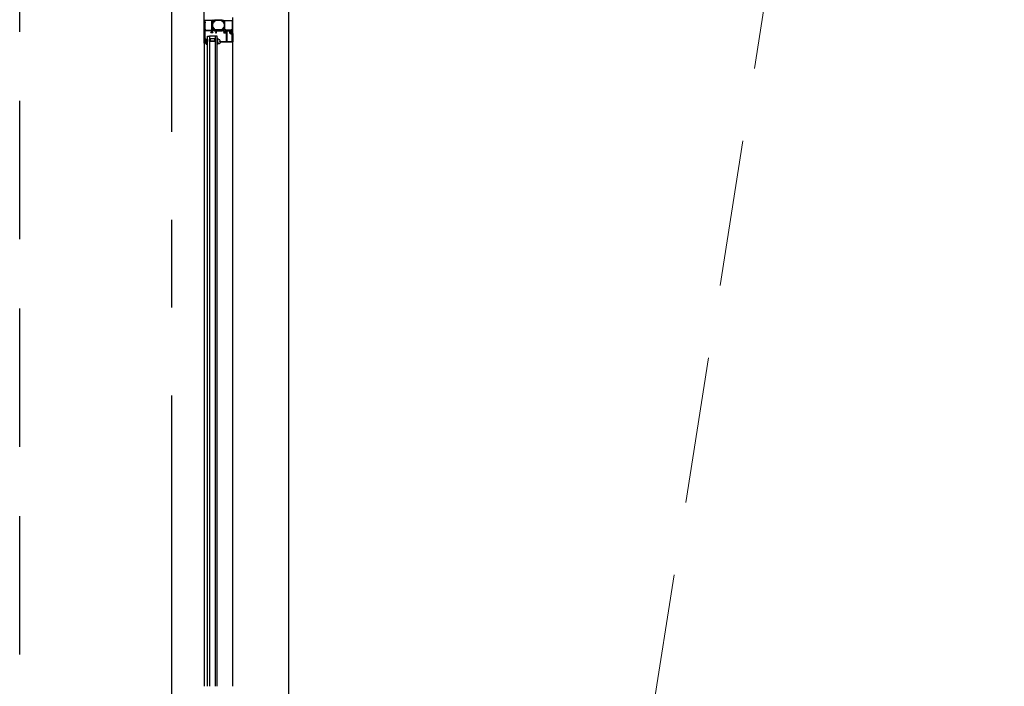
# Model space of a CAD drawing. Header units: millimetres. Extents: x 111285 to 237437, y -9513 to 52045.
# Tile 13 of 117: x 126152 to 128288, y 5796 to 7241. Entities that reach past the tile are written whole.
import ezdxf

# ---------------------------------------------------------------- set-up
doc = ezdxf.new("R2010")
doc.units = ezdxf.units.MM
doc.header["$LTSCALE"] = 100
for name, pattern in [('CENTER', [50.8, 31.75, -6.35, 6.35, -6.35]), ('DASHED3', [4.5, 3, -1.5]), ('HIDDEN', [9.525, 6.35, -3.175])]:
    doc.linetypes.add(name, pattern=pattern)
doc.layers.get('0').update_dxf_attribs({"color": 252})
for name, color, linetype in [('0-aanzicht', 252, 'Continuous'), ('0-BUITENKOZIJNEN', 252, 'Continuous'), ('0-HOOFDSTRAMIEN', 1, 'CENTER')]:
    doc.layers.add(name, color=color, linetype=linetype)
doc.layers.add('X-ref binnenlijn', color=252, linetype='Continuous', plot=False)

# ---------------------------------------------------------------- blocks, each defined once
blk = doc.blocks.new('U-STRAMIEN')
at = {"layer": '0-HOOFDSTRAMIEN', "ltscale": 0.3}
blk.add_lwpolyline([(0, -4264), (0, 47464)], dxfattribs=at)
blk = doc.blocks.new('SR1-horizontal')
at = {"linetype": 'Continuous'}
for p, q in [((401.7, -422.9), (402.3, -422.1)), ((401.7, -425.1), (401.7, -422.9)), ((401.7, -422.9), (401.7, -422.9)), ((402.3, -425.9), (401.7, -425.1)), ((401.7, -425.1), (401.7, -425.1)), ((402.3, -422.1), (402.3, -422.1)), ((402.3, -422.1), (402.5, -422.1)), ((402.5, -425.9), (402.3, -425.9)), ((402.3, -425.9), (402.3, -425.9)), ((402.5, -422.1), (402.5, -422.1)), ((402.5, -423.8), (402.5, -423.8)), ((402.5, -423.8), (402.5, -424.2)), ((402.5, -424.2), (402.5, -424.2)), ((402.5, -425.9), (402.5, -425.9)), ((402.8, -422.4), (402.8, -422.4)), ((402.8, -422.4), (402.8, -422.5)), ((402.8, -422.5), (402.8, -422.5)), ((404.2, -423.5), (402.8, -423.5)), ((402.8, -423.5), (402.8, -423.5)), ((402.8, -424.5), (402.8, -424.5)), ((402.8, -424.5), (404, -424.5)), ((402.8, -425.5), (402.8, -425.5)), ((402.8, -425.5), (402.8, -425.5)), ((402.8, -425.5), (402.8, -425.6)), ((402.8, -425.6), (402.8, -425.6)), ((403, -422.7), (403, -422.7)), ((403, -422.7), (403.7, -422.7)), ((403.7, -425.3), (403, -425.3)), ((403, -425.3), (403, -425.3)), ((403.7, -422.7), (403.7, -422.7)), ((403.7, -425.3), (403.7, -425.3)), ((404, -424.5), (404, -424.5)), ((404.2, -422.2), (404.2, -421)), ((404.2, -421), (404.2, -421)), ((404.2, -422.2), (404.2, -422.2)), ((404.2, -423.5), (404.2, -423.5)), ((404.2, -427.7), (404.2, -425.8)), ((404.2, -425.8), (404.2, -425.8)), ((404.3, -424.3), (404.4, -423.9)), ((404.3, -424.3), (404.3, -424.3)), ((404.6, -421), (404.6, -421)), ((404.8, -425.9), (404.8, -425.9)), ((404.8, -425.9), (404.8, -427.7)), ((405.4, -425.8), (405.4, -425.8)), ((406, -426.9), (406, -426.9)), ((406.7, -426.5), (406.7, -426.5)), ((406.8, -426.7), (406.8, -426.7)), ((406.8, -426.7), (406.8, -428.2)), ((407, -1822), (407, -412.9)), ((407, -412.9), (412, -412.9)), ((424, -412.9), (412, -412.9)), ((412, -412.9), (412, -1822)), ((412, -419.5), (414, -417.5)), ((412, -424.5), (412, -419.5)), ((416.8, -424.5), (412, -424.5)), ((414, -419.5), (413, -419.5)), ((413, -419.5), (413, -423)), ((413, -423), (423, -423)), ((414, -417.5), (422, -417.5)), ((422, -418.5), (414, -418.5)), ((414, -418.5), (414, -419.5)), ((418, -423.3), (416.8, -424.5)), ((419.2, -424.5), (418, -423.3)), ((424, -424.5), (419.2, -424.5)), ((422, -417.5), (424, -419.5)), ((422, -419.5), (422, -418.5)), ((423, -419.5), (422, -419.5)), ((423, -423), (423, -419.5)), ((424, -412.9), (424, -1822)), ((428, -412.9), (424, -412.9)), ((424, -419.5), (424, -424.5)), ((428, -1822), (428, -412.9)), ((428.3, -418.7), (428.3, -416.6)), ((428.5, -416.4), (428.7, -416.4)), ((431.3, -419.5), (433.1, -420)), ((433.9, -421.1), (433.9, -422.1)), ((433.9, -423.8), (433.9, -425.8)), ((434, -422.3), (434.6, -422.9)), ((434.6, -423.2), (434, -423.6)), ((434.1, -426), (436, -426)), ((403.6, -428.2), (403.6, -428.2)), ((403.6, -428.2), (403.7, -428.2)), ((403.7, -428.2), (403.7, -428.2)), ((404.2, -427.7), (404.2, -427.7)), ((404.6, -428.3), (404.6, -428.3)), ((404.6, -428.6), (404.6, -428.6)), ((404.8, -427.7), (404.8, -427.7)), ((405.3, -429.3), (405.3, -429.3)), ((405.8, -429.1), (405.8, -429.1)), ((406.8, -428.2), (406.8, -428.2)), ((406.8, -430.2), (406.8, -430.2)), ((406.8, -430.2), (406.8, -430.5)), ((406.8, -430.5), (406.8, -430.5)), ((428.3, -430.2), (428.3, -427.1)), ((428.5, -430.4), (428.5, -430.4))]:
    blk.add_line(p, q, dxfattribs=at)
at = {"linetype": 'Continuous', "ltscale": 0.25}
for p, q in [((462, -1822), (462, -425.6)), ((400, -428), (400, -1822))]:
    blk.add_line(p, q, dxfattribs=at)
at = {"linetype": 'Continuous'}
for points in [[(418.7, -382.4), (418.7, -382.4, -0.414214), (418.5, -382.2), (418.5, -381.2, -0.609065), (418.8, -381, 1.936492), (418.8, -379.8, -0.609065), (418.5, -379.6), (418.5, -378.6, -0.534511), (418.8, -378.4), (420.2, -379, 0.376373), (422.1, -378.4), (422.7, -377.3, -0.267949), (423.1, -377), (438.9, -377, -0.267949), (439.3, -377.3), (439.9, -378.4, 0.376373), (441.8, -379), (443.2, -378.4, -0.534511), (443.5, -378.6), (443.5, -379.6, -0.609065), (443.2, -379.8, 1.936492), (443.2, -381, -0.609065), (443.5, -381.2), (443.5, -382.2, -0.414214), (443.3, -382.4), (442.7, -382.4), (441.3, -381.5, 0.126173), (441.1, -381.5, -0.233397), (438.4, -380.1, 0.239087), (436.4, -379), (425.6, -379, 0.239087), (423.6, -380.1, -0.233397), (420.9, -381.5, 0.126173), (420.7, -381.5), (419.2, -382.4)], [(420.9, -396.5, -0.126173), (420.7, -396.5), (419.2, -395.6), (418.7, -395.6, 0.414214), (418.5, -395.8), (418.5, -396.8, 0.609065), (418.8, -397, -1.936492), (418.8, -398.2, 0.609065), (418.5, -398.4), (418.5, -399.4), (418.5, -399.4, 0.534511), (418.8, -399.6), (418.8, -399.6), (420.2, -399, -0.376373), (422.1, -399.6), (422.7, -400.7, 0.267949), (423.1, -401), (425.5, -401, -0.414214), (426, -401.5), (426, -404.2, -0.414214), (425.7, -404.5), (425.1, -404.5, 1), (425.1, -405.5), (426.7, -405.5, 0.414214), (427.2, -405), (427.2, -401.5, -0.414214), (427.7, -401), (438.9, -401, 0.267949), (439.3, -400.7), (439.9, -399.6, -0.376373), (441.8, -399), (443.2, -399.6, 0.534511), (443.5, -399.4), (443.5, -398.4, 0.609065), (443.2, -398.2, -1.936492), (443.2, -397, 0.609065), (443.5, -396.8), (443.5, -395.8), (443.5, -395.8, 0.414214), (443.3, -395.6), (443.3, -395.6), (442.7, -395.6), (441.3, -396.5, -0.126173), (441.1, -396.5, 0.233397), (438.4, -397.9, -0.239087), (436.4, -399), (425.6, -399, -0.239087), (423.6, -397.9, 0.233397)]]:
    blk.add_lwpolyline(points, format="xyb", close=True, dxfattribs=at)
for centre, radius, start, end in [((402.5, -422.4), 0.3, 360, 90), ((402.8, -423.8), 0.3, 90, 180), ((402.8, -424.2), 0.3, 180, 270), ((402.5, -425.6), 0.3, 270, 0), ((403, -422.5), 0.23, 180, 270), ((403, -425.5), 0.23, 90, 180), ((403.7, -422.2), 0.5, 270, 0), ((403.7, -425.8), 0.5, 0, 90), ((404, -424.2), 0.3, 270, 336.8014), ((404.4, -421.4), 0.493, 61.9834, 110.925), ((404.2, -423.8), 0.3, 336.8014, 90), ((404.5, -421.2), 0.3, 6.5895, 61.9834), ((416.6, -419.8), 11.9, 186.5895, 214.2304), ((405.1, -425.9), 0.3, 27.9226, 180), ((416.6, -419.8), 12.7, 207.9226, 213.606), ((405.2, -427.4), 1, 335.9017, 33.606), ((406.5, -426.7), 0.3, 0, 34.2304), ((428.5, -416.6), 0.164, 90, 180), ((432.8, -418.7), 4.5, 180, 223.4695), ((432.8, -427.1), 4.5, 136.5305, 180), ((428.6, -417), 0.6, 6.3295, 78.707), ((435.5, -431.3), 6.7, 130.8941, 167.7169), ((432.2, -416.6), 3, 186.3295, 253.7287), ((428.3, -422.9), 1.64, 316.5305, 43.4695), ((433.1, -429.9), 3.72, 117.0392, 161.1729), ((429.9, -420.5), 8.54, 269.2397, 316.6585), ((431.3, -426.4), 0.209, 302.0188, 131.7753), ((432.8, -421.1), 1.11, 360, 73.7287), ((434.1, -422.1), 0.245, 180, 225), ((434.1, -423.8), 0.245, 120, 180), ((434.1, -425.8), 0.245, 180, 270), ((434.5, -423.1), 0.205, 300, 45), ((436, -426.2), 0.246, 320.2709, 90), ((406.8, -427.1), 3.43, 198.551, 269.803), ((403.7, -427.7), 0.5, 270, 0), ((403.7, -427.7), 1.1, 328.5138, 0), ((404.9, -428.4), 0.3, 148.5138, 214.5847), ((406.8, -427.1), 2.63, 214.5847, 235.8964), ((405.5, -429), 0.3, 235.8964, 357.6668), ((409.1, -429.2), 3.29, 155.9017, 177.6668), ((409.1, -429.2), 2.49, 157.0327, 202.9673), ((428.5, -430.2), 0.164, 180, 270), ((428.5, -429.9), 0.5, 270, 0.3744), ((429.8, -428.8), 0.3, 162.7936, 267.4917)]:
    blk.add_arc(centre, radius, start, end, dxfattribs=at)
at = {"layer": '0-BUITENKOZIJNEN', "linetype": 'Continuous'}
for p, q in [((446.2, -403.8), (446.2, -403.3)), ((446.3, -403.1), (447.7, -402)), ((446.5, -404), (446.4, -404)), ((447.9, -403.2), (446.7, -403.9)), ((448.3, -405.6), (448.3, -403.3)), ((448.3, -415.9), (448.3, -405.6)), ((449.4, -402.4), (449.4, -405.4)), ((449.4, -405.4), (449.4, -415.9)), ((456.1, -406), (456.1, -403.6)), ((457, -403.2), (457.5, -403.8)), ((457.3, -404.6), (457.3, -405.9)), ((434.1, -425.3), (434.1, -424)), ((434.1, -424), (434.1, -424)), ((434.1, -425.3), (434.1, -425.3)), ((434.6, -423.5), (434.6, -423.5)), ((434.6, -423.5), (435.1, -423.5)), ((461.5, -425.8), (434.6, -425.8)), ((435.1, -423.5), (435.1, -423.5)), ((435.6, -424), (435.6, -424.1)), ((435.6, -424.1), (435.6, -424)), ((435.6, -424), (435.6, -424)), ((435.6, -424), (435.6, -424.1)), ((435.6, -424.1), (435.6, -424.1)), ((436.1, -424.6), (447.1, -424.6)), ((447.1, -424.6), (447.1, -424.6)), ((448.3, -423.6), (448.3, -415.9)), ((449.4, -415.9), (449.4, -423.6)), ((450.4, -424.6), (459, -424.3)), ((460.2, -409.3), (457.1, -407.8)), ((457.8, -406.8), (460, -407.8)), ((460.5, -415.9), (460.5, -409.7)), ((460.5, -422.8), (460.5, -415.9)), ((460.8, -407.4), (460.8, -406.7)), ((461, -406.5), (461.5, -406.5)), ((462, -407), (462, -415.9)), ((462, -415.9), (462, -425.3)), ((462, -425.3), (462, -425.3))]:
    blk.add_line(p, q, dxfattribs=at)
at = {"layer": '0-BUITENKOZIJNEN', "linetype": 'Continuous', "ltscale": 0.25}
blk.add_lwpolyline([(421.9, -377, -0.577351), (422.1, -377.5), (421.1, -379.2, -0.936617), (420.7, -379), (418.7, -378.2, 0.414214), (418.5, -378.4), (418.5, -382.2, 0.414214), (418.7, -382.4), (419.2, -382.4), (420.6, -381.6, -0.999993), (421, -381.6), (421, -382, -0.267949), (419.5, -384.6), (419, -384.8, 0.267949), (418.5, -385.7), (418.5, -392.3, 0.267949), (419, -393.2), (419.5, -393.4, -0.267949), (421, -396), (421, -396.4, -0.999992), (420.6, -396.4), (419.2, -395.6), (418.7, -395.6, 0.414214), (418.5, -395.8), (418.5, -399.6, 0.414214), (418.7, -399.8), (420.7, -399, -0.9366), (421.1, -398.8), (422.1, -400.6, -0.577375), (421.9, -401), (418.3, -401, 0.414214), (417.6, -401.7), (417.6, -404.2, 0.414214), (417.9, -404.5), (418.5, -404.5, -1), (418.5, -405.5), (415.3, -405.5, -0.412335), (414.5, -404.7, -0.416094), (414.7, -404.5), (415.9, -404.5, 0.414214), (416.1, -404.3), (416.1, -401.5, 0.414214), (415.6, -401), (402.3, -401, 0.410557), (401.8, -401.5), (401.6, -417), (401.6, -419.5, 0.414214), (402.1, -420), (403, -420, 0.414214), (403.2, -419.8), (403.2, -418.9, -1), (404, -418.9), (404, -422, -0.414214), (403.5, -422.5), (403.2, -422.5, -0.414214), (403, -422.3), (403, -421.7, 0.414214), (402.5, -421.2), (401.9, -421.2, 0.414214), (401.4, -421.7), (401.4, -426.3, 0.414214), (401.9, -426.8), (402.5, -426.8, 0.414214), (403, -426.3), (403, -425.7, -0.414214), (403.2, -425.5), (403.5, -425.5, -0.414214), (404, -426), (404, -427.5, -0.414214), (403.5, -428), (400.5, -428, -0.414214), (400, -427.5), (400, -350.5, -0.414214)], format="xyb", dxfattribs=at)
at = {"layer": '0-BUITENKOZIJNEN', "linetype": 'Continuous'}
for points in [[(401.4, -378.9), (401.4, -382.1, 0.414214), (401.6, -382.3), (401.8, -382.3, -0.414214), (402, -382.5), (402, -383.6, -0.414214), (401.8, -383.8), (401.6, -383.8, 0.414214), (401.4, -384), (401.4, -397.5, 0.414214), (401.6, -397.7), (401.8, -397.7, -0.414214), (402, -397.9), (402, -399, 0.414214), (402.2, -399.2), (403.3, -399.2, -0.414214), (403.5, -399.4, 0.414214), (403.7, -399.6), (415, -399.6, 0.414214), (415.2, -399.4, -0.414214), (415.4, -399.2), (416.5, -399.2, 0.414214), (416.7, -399), (416.7, -379, 0.414214), (416.5, -378.8), (415.4, -378.8, -0.414214), (415.2, -378.6, 0.414214), (415, -378.4), (410.4, -378.4, 0.414214), (410.2, -378.6, -0.414214), (410, -378.8), (409, -378.8, -0.414214), (408.8, -378.6, 0.414214), (408.6, -378.4), (401.9, -378.4, 0.414214)], [(460.6, -394), (460.6, -394), (460.6, -397.5), (460.6, -397.5, -0.414214), (460.4, -397.7, 0.414214), (460.2, -397.9), (460.2, -399), (460.2, -399, -0.414214), (460, -399.2), (458.9, -399.2, 0.414214), (458.7, -399.4, -0.414214), (458.5, -399.6), (447, -399.6), (447, -399.6, -0.414214), (446.8, -399.4, 0.414214), (446.6, -399.2), (445.5, -399.2, -0.414214), (445.3, -399), (445.3, -397.9), (445.3, -379), (445.3, -379, -0.414214), (445.5, -378.8), (446.6, -378.8, 0.414214), (446.8, -378.6, -0.414214), (447, -378.4), (458.5, -378.4, -0.414214), (458.7, -378.6), (458.7, -378.6, 0.414214), (458.9, -378.8), (458.9, -378.8), (460, -378.8, -0.414214), (460.2, -379), (460.2, -379), (460.2, -380.1), (460.2, -380.1, 0.414214), (460.4, -380.3), (460.4, -380.3, -0.414214), (460.6, -380.5), (460.6, -380.5)]]:
    blk.add_lwpolyline(points, format="xyb", close=True, dxfattribs=at)
blk.add_lwpolyline([(440.6, -377, 0.57735), (440.4, -377.5), (440.7, -378.1), (441.4, -379.2, 1), (441.7, -379), (443.2, -378.4, -0.534511), (443.5, -378.6), (443.5, -378.6), (443.5, -382.2, -0.414214), (443.3, -382.4), (442.8, -382.4), (442.8, -382.4), (441.4, -381.6, 1.077346), (441, -381.6), (441, -382, 0.267949), (442.5, -384.6), (442.5, -384.6), (443, -384.8, -0.267949), (443.5, -385.7), (443.5, -389), (443.5, -389), (443.5, -392.3, -0.267949), (443, -393.2), (443, -393.2), (442.5, -393.4, 0.267949), (441, -396), (441, -396), (441, -396.4, 1.077346), (441.4, -396.4), (442.8, -395.6), (443.3, -395.6, -0.414214), (443.5, -395.8), (443.5, -395.8), (443.5, -399.4), (443.5, -399.4, -0.534511), (443.2, -399.6), (441.7, -399), (441.7, -399, 1), (441.4, -398.8), (441.4, -398.8), (440.7, -399.9), (440.7, -399.9), (440.4, -400.6, 0.57735), (440.6, -401), (440.6, -401), (443.3, -401, -0.414214), (444, -401.7), (444, -404.3, -0.414214), (443.8, -404.5), (442.6, -404.5, 0.414214), (442.4, -404.7), (442.4, -404.8, 0.414214), (443.4, -405.8), (446.2, -405.8, 0.287008), (447.8, -404.8, 0.553992), (447.6, -404.5), (446.2, -404.5, -0.414214), (445.7, -404), (445.7, -401.5, -0.414214), (446.2, -401), (459.7, -401, -0.414214), (460.2, -401.5), (460.2, -404, -0.414214), (459.7, -404.5), (458, -404.5, 0.536675), (457.8, -404.8, 0.301511), (459.7, -406), (461.5, -406, 0.414214), (462, -405.5), (462, -372.5, 0.414214)], format="xyb", dxfattribs=at)
for centre, radius, start, end in [((446.7, -403.3), 0.5, 150, 180), ((446.4, -403.8), 0.2, 180, 270), ((446.5, -403.8), 0.2, 270, 315), ((448.5, -402.4), 0.906, 0, 150), ((448.1, -403.3), 0.2, 0, 150), ((456.6, -403.6), 0.5, 45, 180), ((457.7, -404.6), 0.4, 124.8499, 180), ((457.3, -404), 0.3, 304.8499, 45), ((434.6, -424), 0.5, 90, 180), ((434.6, -425.3), 0.5, 180, 270), ((435.1, -424), 0.5, 0, 90), ((436.1, -424.1), 0.5, 180, 270), ((447.3, -423.6), 1.02, 261.8721, 359.594), ((450.4, -423.6), 1, 180, 271.4815), ((458.1, -406), 2, 180, 240), ((458.3, -405.9), 1, 180, 240), ((459, -422.8), 1.5, 271.4815, 0), ((460.3, -407.4), 0.5, 240, 0), ((460, -409.7), 0.5, 0, 60), ((461, -406.7), 0.2, 90, 180), ((461.5, -407), 0.5, 0, 90), ((461.5, -425.3), 0.5, 270, 0)]:
    blk.add_arc(centre, radius, start, end, dxfattribs=at)
blk = doc.blocks.new('onderlegger beganegrond')
at = {"linetype": 'HIDDEN', "lineweight": 0, "ltscale": 0.5}
blk.add_line((550, 550), (7405, 43805), dxfattribs=at)
at = {"layer": '0-aanzicht', "linetype": 'DASHED3'}
blk.add_lwpolyline([(64822, 0), (15, 0), (15, 15), (0, 15), (0, 44373), (15, 44373), (15, 44388), (33060, 44388)], dxfattribs=at)
at = {"layer": 'X-ref binnenlijn'}
blk.add_lwpolyline([(65120, 12574), (32630, 12574), (32630, 12638), (7405, 12638), (7405, 16138), (32630, 16138), (32630, 29144), (7405, 29144), (7405, 32644), (32630, 32644), (32630, 43805), (583, 43805), (583, 583), (43680, 583)], dxfattribs=at)
blk.add_blockref('SR1-horizontal', (0, 7618))

msp = doc.modelspace()

# ---------------------------------------------------------------- linework, layer by layer
at = {"linetype": 'Continuous'}
for p, q in [((126553.7, 7195.1), (126554.3, 7195.9)), ((126553.7, 7192.9), (126553.7, 7195.1)), ((126553.7, 7195.1), (126553.7, 7195.1)), ((126554.3, 7192.1), (126553.7, 7192.9)), ((126553.7, 7192.9), (126553.7, 7192.9)), ((126554.3, 7195.9), (126554.3, 7195.9)), ((126554.3, 7195.9), (126554.5, 7195.9)), ((126554.5, 7192.1), (126554.3, 7192.1)), ((126554.3, 7192.1), (126554.3, 7192.1)), ((126554.5, 7195.9), (126554.5, 7195.9)), ((126554.5, 7194.2), (126554.5, 7194.2)), ((126554.5, 7194.2), (126554.5, 7193.8)), ((126554.5, 7193.8), (126554.5, 7193.8)), ((126554.5, 7192.1), (126554.5, 7192.1)), ((126554.8, 7195.6), (126554.8, 7195.6)), ((126554.8, 7195.6), (126554.8, 7195.5)), ((126554.8, 7195.5), (126554.8, 7195.5)), ((126556.2, 7194.5), (126554.8, 7194.5)), ((126554.8, 7194.5), (126554.8, 7194.5)), ((126554.8, 7193.5), (126554.8, 7193.5)), ((126554.8, 7193.5), (126556, 7193.5)), ((126554.8, 7192.5), (126554.8, 7192.5)), ((126554.8, 7192.5), (126554.8, 7192.5)), ((126554.8, 7192.5), (126554.8, 7192.4)), ((126554.8, 7192.4), (126554.8, 7192.4)), ((126555, 7195.3), (126555, 7195.3)), ((126555, 7195.3), (126555.7, 7195.3)), ((126555.7, 7192.7), (126555, 7192.7)), ((126555, 7192.7), (126555, 7192.7)), ((126555.6, 7189.8), (126555.6, 7189.8)), ((126555.6, 7189.8), (126555.7, 7189.8)), ((126555.7, 7195.3), (126555.7, 7195.3)), ((126555.7, 7192.7), (126555.7, 7192.7)), ((126555.7, 7189.8), (126555.7, 7189.8)), ((126556, 7193.5), (126556, 7193.5)), ((126556.2, 7195.8), (126556.2, 7197)), ((126556.2, 7197), (126556.2, 7197)), ((126556.2, 7195.8), (126556.2, 7195.8)), ((126556.2, 7194.5), (126556.2, 7194.5)), ((126556.2, 7190.3), (126556.2, 7192.2)), ((126556.2, 7192.2), (126556.2, 7192.2)), ((126556.2, 7190.3), (126556.2, 7190.3)), ((126556.3, 7193.7), (126556.4, 7194.1)), ((126556.3, 7193.7), (126556.3, 7193.7)), ((126556.6, 7197), (126556.6, 7197)), ((126556.6, 7189.7), (126556.6, 7189.7)), ((126556.6, 7189.4), (126556.6, 7189.4)), ((126556.8, 7192.1), (126556.8, 7192.1)), ((126556.8, 7192.1), (126556.8, 7190.3)), ((126556.8, 7190.3), (126556.8, 7190.3)), ((126557.3, 7188.7), (126557.3, 7188.7)), ((126557.4, 7192.2), (126557.4, 7192.2)), ((126557.8, 7188.9), (126557.8, 7188.9)), ((126558, 7191.1), (126558, 7191.1)), ((126558.7, 7191.5), (126558.7, 7191.5)), ((126558.8, 7191.3), (126558.8, 7191.3)), ((126558.8, 7191.3), (126558.8, 7189.8)), ((126558.8, 7189.8), (126558.8, 7189.8)), ((126558.8, 7187.8), (126558.8, 7187.8)), ((126558.8, 7187.8), (126558.8, 7187.5)), ((126558.8, 7187.5), (126558.8, 7187.5)), ((126580.5, 7187.6), (126580.5, 7187.6))]:
    msp.add_line(p, q, dxfattribs=at)
for points in [[(126570.7, 7235.6), (126570.7, 7235.6, -0.414214), (126570.5, 7235.8), (126570.5, 7236.8, -0.609065), (126570.8, 7237, 1.936492), (126570.8, 7238.2, -0.609065), (126570.5, 7238.4), (126570.5, 7239.4, -0.534511), (126570.8, 7239.6), (126572.2, 7239, 0.376373), (126574.1, 7239.6), (126574.7, 7240.7, -0.267949), (126575.1, 7241), (126590.9, 7241, -0.267949), (126591.3, 7240.7), (126591.9, 7239.6, 0.376373), (126593.8, 7239), (126595.2, 7239.6, -0.534511), (126595.5, 7239.4), (126595.5, 7238.4, -0.609065), (126595.2, 7238.2, 1.936492), (126595.2, 7237, -0.609065), (126595.5, 7236.8), (126595.5, 7235.8, -0.414214), (126595.3, 7235.6), (126594.7, 7235.6), (126593.3, 7236.5, 0.126173), (126593.1, 7236.5, -0.233397), (126590.4, 7237.9, 0.239087), (126588.4, 7239), (126577.6, 7239, 0.239087), (126575.6, 7237.9, -0.233397), (126572.9, 7236.5, 0.126173), (126572.7, 7236.5), (126571.2, 7235.6)], [(126572.9, 7221.5, -0.126173), (126572.7, 7221.5), (126571.2, 7222.4), (126570.7, 7222.4, 0.414214), (126570.5, 7222.2), (126570.5, 7221.2, 0.609065), (126570.8, 7221, -1.936492), (126570.8, 7219.8, 0.609065), (126570.5, 7219.6), (126570.5, 7218.6), (126570.5, 7218.6, 0.534511), (126570.8, 7218.4), (126570.8, 7218.4), (126572.2, 7219, -0.376373), (126574.1, 7218.4), (126574.7, 7217.3, 0.267949), (126575.1, 7217), (126577.5, 7217, -0.414214), (126578, 7216.5), (126578, 7213.8, -0.414214), (126577.7, 7213.5), (126577.1, 7213.5, 1), (126577.1, 7212.5), (126578.7, 7212.5, 0.414214), (126579.2, 7213), (126579.2, 7216.5, -0.414214), (126579.7, 7217), (126590.9, 7217, 0.267949), (126591.3, 7217.3), (126591.9, 7218.4, -0.376373), (126593.8, 7219), (126595.2, 7218.4, 0.534511), (126595.5, 7218.6), (126595.5, 7219.6, 0.609065), (126595.2, 7219.8, -1.936492), (126595.2, 7221, 0.609065), (126595.5, 7221.2), (126595.5, 7222.2), (126595.5, 7222.2, 0.414214), (126595.3, 7222.4), (126595.3, 7222.4), (126594.7, 7222.4), (126593.3, 7221.5, -0.126173), (126593.1, 7221.5, 0.233397), (126590.4, 7220.1, -0.239087), (126588.4, 7219), (126577.6, 7219, -0.239087), (126575.6, 7220.1, 0.233397)]]:
    msp.add_lwpolyline(points, format="xyb", close=True, dxfattribs=at)
for centre, radius, start, end in [((126554.5, 7195.6), 0.3, 0, 90), ((126554.8, 7194.2), 0.3, 90, 180), ((126554.8, 7193.8), 0.3, 180, 270), ((126554.5, 7192.4), 0.3, 270, 0), ((126555, 7195.5), 0.23, 180, 270), ((126555, 7192.5), 0.23, 90, 180), ((126558.8, 7190.9), 3.43, 198.551, 269.803), ((126555.7, 7195.8), 0.5, 270, 0), ((126555.7, 7192.2), 0.5, 0, 90), ((126555.7, 7190.3), 0.5, 270, 0), ((126556, 7193.8), 0.3, 270, 336.8014), ((126556.4, 7196.6), 0.493, 61.9834, 110.925), ((126556.2, 7194.2), 0.3, 336.8014, 90), ((126556.5, 7196.8), 0.3, 6.5895, 61.9834), ((126555.7, 7190.3), 1.1, 328.5138, 0), ((126556.9, 7189.6), 0.3, 148.5138, 214.5847), ((126558.8, 7190.9), 2.63, 214.5847, 235.8964), ((126568.6, 7198.2), 11.9, 186.5895, 214.2304), ((126557.1, 7192.1), 0.3, 27.9226, 180), ((126557.5, 7189), 0.3, 235.8964, 357.6668), ((126568.6, 7198.2), 12.7, 207.9226, 213.606), ((126561.1, 7188.8), 3.29, 155.9017, 177.6668), ((126557.2, 7190.6), 1, 335.9017, 33.606), ((126561.1, 7188.8), 2.49, 157.0327, 202.9673), ((126558.5, 7191.3), 0.3, 0, 34.2304), ((126580.5, 7187.8), 0.164, 180, 270), ((126580.5, 7188.1), 0.5, 270, 0.3744), ((126587.5, 7186.7), 6.7, 130.8941, 167.7169)]:
    msp.add_arc(centre, radius, start, end, dxfattribs=at)
at = {"layer": '0-BUITENKOZIJNEN', "linetype": 'Continuous'}
for p, q in [((126598.2, 7214.2), (126598.2, 7214.7)), ((126598.3, 7214.9), (126599.7, 7216)), ((126598.5, 7214), (126598.4, 7214)), ((126599.9, 7214.8), (126598.7, 7214.1)), ((126600.3, 7212.4), (126600.3, 7214.7)), ((126600.3, 7202.1), (126600.3, 7212.4)), ((126600.3, 7194.4), (126600.3, 7202.1)), ((126601.4, 7215.6), (126601.4, 7212.6)), ((126601.4, 7212.6), (126601.4, 7202.1)), ((126601.4, 7202.1), (126601.4, 7194.4)), ((126608.1, 7212), (126608.1, 7214.4)), ((126609, 7214.8), (126609.5, 7214.2)), ((126612.2, 7208.7), (126609.1, 7210.2)), ((126609.3, 7213.4), (126609.3, 7212.1)), ((126609.8, 7211.2), (126612, 7210.2)), ((126612.5, 7202.1), (126612.5, 7208.3)), ((126612.5, 7195.2), (126612.5, 7202.1)), ((126612.8, 7210.6), (126612.8, 7211.3)), ((126613, 7211.5), (126613.5, 7211.5)), ((126614, 7211), (126614, 7202.1)), ((126614, 7202.1), (126614, 7192.7)), ((126586.1, 7192.7), (126586.1, 7194)), ((126586.1, 7194), (126586.1, 7194)), ((126586.1, 7192.7), (126586.1, 7192.7)), ((126586.6, 7194.5), (126586.6, 7194.5)), ((126586.6, 7194.5), (126587.1, 7194.5)), ((126613.5, 7192.2), (126586.6, 7192.2)), ((126587.1, 7194.5), (126587.1, 7194.5)), ((126587.6, 7194), (126587.6, 7193.9)), ((126587.6, 7193.9), (126587.6, 7194)), ((126587.6, 7194), (126587.6, 7194)), ((126587.6, 7194), (126587.6, 7193.9)), ((126587.6, 7193.9), (126587.6, 7193.9)), ((126588.1, 7193.4), (126599.1, 7193.4)), ((126599.1, 7193.4), (126599.1, 7193.4)), ((126602.4, 7193.4), (126611, 7193.7)), ((126614, 7192.7), (126614, 7192.7))]:
    msp.add_line(p, q, dxfattribs=at)
at = {"layer": '0-BUITENKOZIJNEN', "linetype": 'Continuous', "ltscale": 0.25}
msp.add_lwpolyline([(126573.9, 7241, -0.577351), (126574.1, 7240.5), (126573.1, 7238.8, -0.936617), (126572.7, 7239), (126570.7, 7239.8, 0.414214), (126570.5, 7239.6), (126570.5, 7235.8, 0.414214), (126570.7, 7235.6), (126571.2, 7235.6), (126572.6, 7236.4, -0.999993), (126573, 7236.4), (126573, 7236, -0.267949), (126571.5, 7233.4), (126571, 7233.2, 0.267949), (126570.5, 7232.3), (126570.5, 7225.7, 0.267949), (126571, 7224.8), (126571.5, 7224.6, -0.267949), (126573, 7222), (126573, 7221.6, -0.999992), (126572.6, 7221.6), (126571.2, 7222.4), (126570.7, 7222.4, 0.414214), (126570.5, 7222.2), (126570.5, 7218.4, 0.414214), (126570.7, 7218.2), (126572.7, 7219, -0.9366), (126573.1, 7219.2), (126574.1, 7217.4, -0.577375), (126573.9, 7217), (126570.3, 7217, 0.414214), (126569.6, 7216.3), (126569.6, 7213.8, 0.414214), (126569.9, 7213.5), (126570.5, 7213.5, -1), (126570.5, 7212.5), (126567.3, 7212.5, -0.412335), (126566.5, 7213.3, -0.416094), (126566.7, 7213.5), (126567.9, 7213.5, 0.414214), (126568.1, 7213.7), (126568.1, 7216.5, 0.414214), (126567.6, 7217), (126554.3, 7217, 0.410557), (126553.8, 7216.5), (126553.6, 7201), (126553.6, 7198.5, 0.414214), (126554.1, 7198), (126555, 7198, 0.414214), (126555.2, 7198.2), (126555.2, 7199.1, -1), (126556, 7199.1), (126556, 7196, -0.414214), (126555.5, 7195.5), (126555.2, 7195.5, -0.414214), (126555, 7195.7), (126555, 7196.3, 0.414214), (126554.5, 7196.8), (126553.9, 7196.8, 0.414214), (126553.4, 7196.3), (126553.4, 7191.7, 0.414214), (126553.9, 7191.2), (126554.5, 7191.2, 0.414214), (126555, 7191.7), (126555, 7192.3, -0.414214), (126555.2, 7192.5), (126555.5, 7192.5, -0.414214), (126556, 7192), (126556, 7190.5, -0.414214), (126555.5, 7190), (126552.5, 7190, -0.414214), (126552, 7190.5), (126552, 7267.5, -0.414214)], format="xyb", dxfattribs=at)
at = {"layer": '0-BUITENKOZIJNEN', "linetype": 'Continuous'}
msp.add_lwpolyline([(126592.6, 7241, 0.57735), (126592.4, 7240.5), (126592.7, 7239.9), (126593.4, 7238.8, 1), (126593.7, 7239), (126595.2, 7239.6, -0.534511), (126595.5, 7239.4), (126595.5, 7239.4), (126595.5, 7235.8, -0.414214), (126595.3, 7235.6), (126594.8, 7235.6), (126594.8, 7235.6), (126593.4, 7236.4, 1.077346), (126593, 7236.4), (126593, 7236, 0.267949), (126594.5, 7233.4), (126594.5, 7233.4), (126595, 7233.2, -0.267949), (126595.5, 7232.3), (126595.5, 7229), (126595.5, 7229), (126595.5, 7225.7, -0.267949), (126595, 7224.8), (126595, 7224.8), (126594.5, 7224.6, 0.267949), (126593, 7222), (126593, 7222), (126593, 7221.6, 1.077346), (126593.4, 7221.6), (126594.8, 7222.4), (126595.3, 7222.4, -0.414214), (126595.5, 7222.2), (126595.5, 7222.2), (126595.5, 7218.6), (126595.5, 7218.6, -0.534511), (126595.2, 7218.4), (126593.7, 7219), (126593.7, 7219, 1), (126593.4, 7219.2), (126593.4, 7219.2), (126592.7, 7218.1), (126592.7, 7218.1), (126592.4, 7217.4, 0.57735), (126592.6, 7217), (126592.6, 7217), (126595.3, 7217, -0.414214), (126596, 7216.3), (126596, 7213.7, -0.414214), (126595.8, 7213.5), (126594.6, 7213.5, 0.414214), (126594.4, 7213.3), (126594.4, 7213.2, 0.414214), (126595.4, 7212.2), (126598.2, 7212.2, 0.287008), (126599.8, 7213.2, 0.553992), (126599.6, 7213.5), (126598.2, 7213.5, -0.414214), (126597.7, 7214), (126597.7, 7216.5, -0.414214), (126598.2, 7217), (126611.7, 7217, -0.414214), (126612.2, 7216.5), (126612.2, 7214, -0.414214), (126611.7, 7213.5), (126610, 7213.5, 0.536675), (126609.8, 7213.2, 0.301511), (126611.7, 7212), (126613.5, 7212, 0.414214), (126614, 7212.5), (126614, 7245.5, 0.414214)], format="xyb", dxfattribs=at)
for points in [[(126553.4, 7239.1), (126553.4, 7235.9, 0.414214), (126553.6, 7235.7), (126553.8, 7235.7, -0.414214), (126554, 7235.5), (126554, 7234.4, -0.414214), (126553.8, 7234.2), (126553.6, 7234.2, 0.414214), (126553.4, 7234), (126553.4, 7220.5, 0.414214), (126553.6, 7220.3), (126553.8, 7220.3, -0.414214), (126554, 7220.1), (126554, 7219, 0.414214), (126554.2, 7218.8), (126555.3, 7218.8, -0.414214), (126555.5, 7218.6, 0.414214), (126555.7, 7218.4), (126567, 7218.4, 0.414214), (126567.2, 7218.6, -0.414214), (126567.4, 7218.8), (126568.5, 7218.8, 0.414214), (126568.7, 7219), (126568.7, 7239, 0.414214), (126568.5, 7239.2), (126567.4, 7239.2, -0.414214), (126567.2, 7239.4, 0.414214), (126567, 7239.6), (126562.4, 7239.6, 0.414214), (126562.2, 7239.4, -0.414214), (126562, 7239.2), (126561, 7239.2, -0.414214), (126560.8, 7239.4, 0.414214), (126560.6, 7239.6), (126553.9, 7239.6, 0.414214)], [(126612.6, 7224), (126612.6, 7224), (126612.6, 7220.5), (126612.6, 7220.5, -0.414214), (126612.4, 7220.3, 0.414214), (126612.2, 7220.1), (126612.2, 7219), (126612.2, 7219, -0.414214), (126612, 7218.8), (126610.9, 7218.8, 0.414214), (126610.7, 7218.6, -0.414214), (126610.5, 7218.4), (126599, 7218.4), (126599, 7218.4, -0.414214), (126598.8, 7218.6, 0.414214), (126598.6, 7218.8), (126597.5, 7218.8, -0.414214), (126597.3, 7219), (126597.3, 7220.1), (126597.3, 7239), (126597.3, 7239, -0.414214), (126597.5, 7239.2), (126598.6, 7239.2, 0.414214), (126598.8, 7239.4, -0.414214), (126599, 7239.6), (126610.5, 7239.6, -0.414214), (126610.7, 7239.4), (126610.7, 7239.4, 0.414214), (126610.9, 7239.2), (126610.9, 7239.2), (126612, 7239.2, -0.414214), (126612.2, 7239), (126612.2, 7239), (126612.2, 7237.9), (126612.2, 7237.9, 0.414214), (126612.4, 7237.7), (126612.4, 7237.7, -0.414214), (126612.6, 7237.5), (126612.6, 7237.5)]]:
    msp.add_lwpolyline(points, format="xyb", close=True, dxfattribs=at)
for centre, radius, start, end in [((126598.7, 7214.7), 0.5, 150, 180), ((126598.4, 7214.2), 0.2, 180, 270), ((126598.5, 7214.2), 0.2, 270, 315), ((126600.5, 7215.6), 0.906, 0, 150), ((126600.1, 7214.7), 0.2, 0, 150), ((126608.6, 7214.4), 0.5, 45, 180), ((126610.1, 7212), 2, 180, 240), ((126609.7, 7213.4), 0.4, 124.8499, 180), ((126610.3, 7212.1), 1, 180, 240), ((126609.3, 7214), 0.3, 304.8499, 45), ((126612.3, 7210.6), 0.5, 240, 0), ((126612, 7208.3), 0.5, 0, 60), ((126613, 7211.3), 0.2, 90, 180), ((126613.5, 7211), 0.5, 0, 90), ((126586.6, 7194), 0.5, 90, 180), ((126586.6, 7192.7), 0.5, 180, 270), ((126587.1, 7194), 0.5, 0, 90), ((126588.1, 7193.9), 0.5, 180, 270), ((126599.3, 7194.4), 1.02, 261.8721, 359.594), ((126602.4, 7194.4), 1, 180, 271.4815), ((126611, 7195.2), 1.5, 271.4815, 0), ((126613.5, 7192.7), 0.5, 270, 0)]:
    msp.add_arc(centre, radius, start, end, dxfattribs=at)

# ---------------------------------------------------------------- block references
msp.add_blockref('onderlegger beganegrond', (126152, 0))
at = {"layer": '0-HOOFDSTRAMIEN'}
msp.add_blockref('U-STRAMIEN', (126482, 594), dxfattribs=at)

doc.saveas('drawing.dxf')
